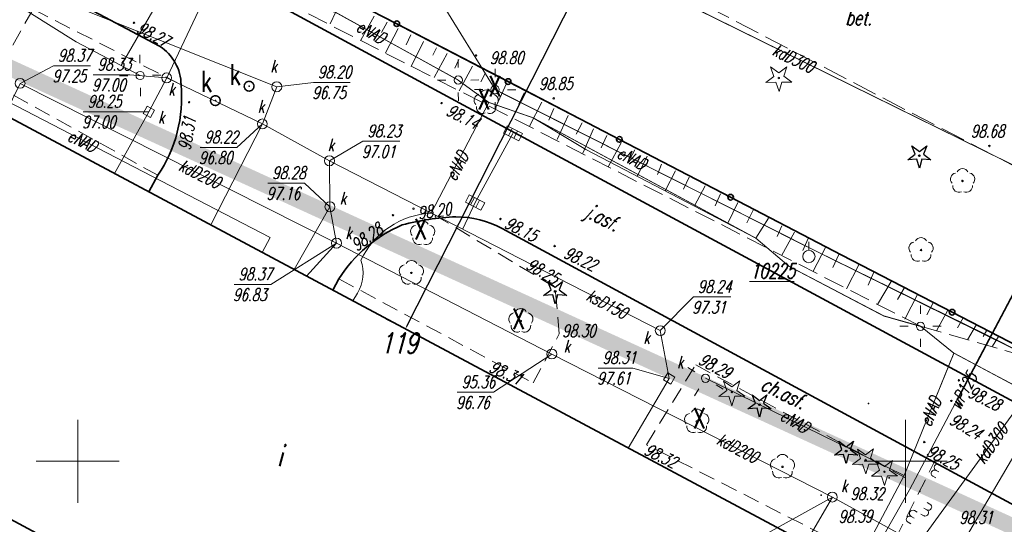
# Model space of a CAD drawing. Header units: metres. Extents: x 7502830 to 7503431, y 5814286 to 5814698.
# Tile 12 of 20: x 7503146 to 7503206, y 5814446 to 5814477. Entities that reach past the tile are written whole.
import ezdxf
from ezdxf.enums import TextEntityAlignment as Align

# ---------------------------------------------------------------- set-up
doc = ezdxf.new("R2010")
doc.units = ezdxf.units.M
doc.header["$MEASUREMENT"] = 0
for name, pattern in [('1', [0]), ('11', [3, 2.5, -0.5]), ('BUD', [0]), ('KOC', [1.5, 1, -0.5]), ('KOJ', [0]), ('KOU', [2, 1.5, -0.5]), ('PRZER1-1', [1, 0.5, -0.5]), ('UEB', [0]), ('UPE', [0]), ('UPK', [0]), ('UPW', [0]), ('WSD', [1.75, 1.25, -0.5]), ('WSQ', [1.75, 1.25, -0.5])]:
    doc.linetypes.add(name, pattern=pattern)
doc.layers.get('0').update_dxf_attribs({"linetype": 'CONTINUOUS'})
doc.layers.get('Defpoints').update_dxf_attribs({"linetype": 'CONTINUOUS'})
doc.layers.add('0_TXT', color=7, linetype='CONTINUOUS')
doc.layers.add('pomiar_18_12_2024', color=7, linetype='CONTINUOUS')
for name, color, linetype, lineweight in [('1_ view 1', 7, 'CONTINUOUS', 15), ('EADTD_T_0', 7, 'CONTINUOUS', 20), ('EBUOA_T_1', 7, 'CONTINUOUS', 20), ('EBUPP_L_1', 7, 'BUD', 35), ('KRZYZE_L_0', 7, '1', 18), ('MG_KANALIZACJA', 251, 'CONTINUOUS', 13), ('MG_WODA', 251, 'CONTINUOUS', 13), ('SDROK_T_0', 7, 'CONTINUOUS', 18), ('SDROK_T_1', 7, 'CONTINUOUS', 18), ('SDRPK_L_0', 7, 'KOJ', 35), ('SDRPK_L_1', 7, '11', 15), ('SDRPK_L_2', 7, 'KOC', 18), ('SDRPK_L_5', 7, '11', 18), ('SZNPS_T_0', 7, 'CONTINUOUS', 18), ('SZNPS_T_3', 7, 'CONTINUOUS', 18), ('SZOPO_L_0', 7, 'CONTINUOUS', 35), ('SZOPO_L_5', 3, 'CONTINUOUS', 18), ('SZZPZ_T_0', 3, 'CONTINUOUS', 18), ('UEEOO_T_0', 1, 'CONTINUOUS', 15), ('UEEPA_T_3', 1, 'CONTINUOUS', 18), ('UEEPON_L_1', 1, 'UEB', 15), ('UKKOA_T_0', 3, 'CONTINUOUS', 15), ('UKKOA_T_2', 34, 'CONTINUOUS', 15), ('UKKOC_T_0', 3, 'CONTINUOUS', 15), ('UKKOC_T_2', 34, 'CONTINUOUS', 15), ('UKKOO_T_0', 3, 'CONTINUOUS', 15), ('UKKOO_T_2', 34, 'CONTINUOUS', 15), ('UKKPA_T_1', 7, 'CONTINUOUS', 18), ('UKKPA_T_5', 7, 'CONTINUOUS', 18), ('UKKPOD_L_1', 3, 'UPK', 18), ('UKKPOR_L_1', 34, 'UPK', 18), ('UWWOO_T_0', 150, 'CONTINUOUS', 15), ('UWWPA_T_0', 150, 'CONTINUOUS', 18), ('UWWPO_L_0', 150, 'UPW', 15), ('WUKOS_T_1', 7, 'CONTINUOUS', 15), ('WUKPS_L_6', 7, 'WSQ', 18), ('WWRPH_T_0', 7, 'CONTINUOUS', 15), ('WWRPH_T_1', 7, 'CONTINUOUS', 18)]:
    doc.layers.add(name, color=color, linetype=linetype, lineweight=lineweight)
doc.styles.add('ARIAL', font='arial.ttf', dxfattribs={"width": 0.8})
doc.styles.get("Standard").update_dxf_attribs({"font": 'Simplex.SHX', "width": 0.75})
doc.styles.add('STYL_ARIAL', font='simplex', dxfattribs={"width": 0.75, "oblique": 0.1})
doc.linetypes.add('FENCELINE1', pattern='A,6.35,-2.54,[133,ltypeshp.shx,S=2.54,R=0,X=-2.54,Y=0],-2.54,25.4', length=36.83)
doc.dimstyles.get("Standard").update_dxf_attribs({"dimtxt": 1, "dimasz": 1, "dimexe": 1, "dimexo": 1, "dimgap": 1, "dimtad": 1, "dimtxsty": 'Standard', "dimcen": 2.5, "dimadec": 0, "dimazin": 0, "dimtfac": 1, "dimtmove": 0, "dimatfit": 3, "dimfxl": 1, "dimarcsym": 0})

# ---------------------------------------------------------------- blocks, each defined once
blk = doc.blocks.new('OSM')
at = {"linetype": 'Continuous'}
blk.add_line((0, 0.375), (0, 0.875), dxfattribs=at)
blk.add_circle((0, 0), 0.375, dxfattribs=at)
blk = doc.blocks.new('DLI')
at = {"color": 8, "linetype": 'Continuous', "lineweight": 5}
blk.add_circle((0, 0), 0.045, dxfattribs=at)
for centre, start, end in [((0, 0.375), 30.14012, 149.85988), ((-0.357, 0.116), 102.14447, 221.86002), ((0.357, 0.116), 318.13998, 77.85553), ((-0.22, -0.303), 174.14818, 293.85423), ((0.22, -0.303), 246.14577, 5.85182)]:
    blk.add_arc(centre, 0.375, start, end, dxfattribs=at)
blk = doc.blocks.new('DIG')
at = {"color": 8, "linetype": 'Continuous', "lineweight": 5}
for p, q in [((-0.3012, 0.09375), (-0.4937, 0.6621)), ((-0.4937, 0.6621), (-0.0039, 0.31545)), ((-0.0039, 0.31545), (0.4771, 0.67415)), ((0.4771, 0.67415), (0.2988, 0.1012)), ((-0.78225, -0.26495), (-0.3012, 0.09375)), ((0.2988, 0.1012), (0.7886, -0.24545)), ((-0.18225, -0.2575), (-0.78225, -0.26495)), ((0.01025, -0.82585), (-0.18225, -0.2575)), ((0.1886, -0.2529), (0.01025, -0.82585)), ((0.7886, -0.24545), (0.1886, -0.2529))]:
    blk.add_line(p, q, dxfattribs=at)
blk.add_circle((0, 0), 0.045, dxfattribs=at)
blk = doc.blocks.new('SLS')
at = {"linetype": 'Continuous'}
blk.add_circle((0, 0), 0.25, dxfattribs=at)
blk = doc.blocks.new('LAT')
at = {"linetype": 'Continuous'}
for p, q in [((0, 0.75), (0, 1.25)), ((-1.25, 0), (-0.75, 0)), ((0.75, 0), (1.25, 0)), ((0, -0.75), (0, -1.25))]:
    blk.add_line(p, q, dxfattribs=at)
blk = doc.blocks.new('WLZ')
at = {"linetype": 'Continuous'}
blk.add_circle((0, 0), 0.3, dxfattribs=at)
blk = doc.blocks.new('KRA')
at = {"linetype": 'Continuous'}
for p, q in [((-0.525, -0.25), (-0.525, 0.25)), ((-0.525, 0.25), (0.525, 0.25)), ((-0.175, -0.25), (-0.175, 0.25)), ((0.175, -0.25), (0.175, 0.25)), ((0.525, 0.25), (0.525, -0.25)), ((0.525, -0.25), (-0.525, -0.25))]:
    blk.add_line(p, q, dxfattribs=at)
blk = doc.blocks.new('WLM')
at = {"linetype": 'Continuous'}
for p, q in [((0.25, 0.25), (-0.25, 0.25)), ((-0.25, 0.25), (-0.25, -0.25)), ((0.25, -0.25), (0.25, 0.25)), ((-0.25, -0.25), (0.25, -0.25))]:
    blk.add_line(p, q, dxfattribs=at)
blk = doc.blocks.new('WSP')
at = {"linetype": 'Continuous'}
blk.add_circle((0, 0), 0.045, dxfattribs=at)
blk = doc.blocks.new('fdsfdsgdgfd')
at = {"layer": 'EBUPP_L_1', "color": 8, "linetype": 'BUD'}
for p, q in [((-52.386, 28.099), (-100.752, 53.956)), ((-105.456, 32.224), (-67.776, 12.118))]:
    blk.add_line(p, q, dxfattribs=at)
at = {"layer": 'KRZYZE_L_0', "color": 8, "linetype": '1'}
for p, q in [((-96.36, 30.53), (-96.36, 35.53)), ((-46.36, 30.53), (-46.36, 35.53)), ((-98.86, 33.03), (-93.86, 33.03)), ((-48.86, 33.03), (-43.86, 33.03))]:
    blk.add_line(p, q, dxfattribs=at)
at = {"layer": 'SDRPK_L_0', "color": 8, "linetype": 'KOJ'}
for p, q in [((-107.478, 73.178), (-73.052, 54.549)), ((-91.41, 58.102), (-102.155, 63.823)), ((-73.052, 54.549), (-40.829, 37.173)), ((-91.524, 50.315), (-92.062, 49.31)), ((-70.717, 47.093), (-44.633, 32.971)), ((-80.583, 44.051), (-80.948, 43.369)), ((-40.829, 37.173), (-21.041, 26.406)), ((-44.633, 32.971), (-27.791, 23.889))]:
    blk.add_line(p, q, dxfattribs=at)
for centre, radius, start, end in [((-92.886, 55.759), 2.77, 0.32751, 57.78764), ((-98.412, 55.003), 8.331, 325.76049, 5.31818), ((-72.838, 32.473), 15.344, 92.54897, 104.79401), ((-73.579, 41.677), 6.125, 62.14455, 89.45535), ((-73.554, 39.669), 8.284, 112.74372, 148.05944)]:
    blk.add_arc(centre, radius, start, end, dxfattribs=at)
at = {"layer": 'SDRPK_L_1', "color": 8, "linetype": 'KOU'}
blk.add_line((-74.345, 68.834), (-37.415, 49.619), dxfattribs=at)
at = {"layer": 'SDRPK_L_2', "color": 8, "linetype": 'KOC'}
for p, q in [((-99.056, 60.345), (-101.555, 55.885)), ((-99.056, 60.345), (-90.116, 55.775)), ((-67.534, 43.54), (-74.492, 47.728)), ((-80.583, 44.051), (-68.855, 37.762)), ((-67.276, 40.74), (-67.534, 43.54)), ((-68.855, 37.762), (-67.276, 40.74)), ((-62.009, 34.033), (-59.038, 38.852)), ((-59.038, 38.852), (-46.399, 32.046))]:
    blk.add_line(p, q, dxfattribs=at)
at = {"layer": 'SDRPK_L_5', "color": 8, "linetype": 'KOC'}
for p, q in [((-101.555, 55.885), (-91.524, 50.315)), ((-51.238, 28.544), (-62.009, 34.033)), ((-59.84, 2.92), (-44.633, 32.971))]:
    blk.add_line(p, q, dxfattribs=at)
at = {"layer": 'SZOPO_L_0', "color": 8}
for p, q in [((-83.74, 62.93), (-77.086, 59.469)), ((-77.086, 59.469), (-70.367, 55.974)), ((-70.367, 55.974), (-63.648, 52.48)), ((-63.648, 52.48), (-56.929, 48.985)), ((-56.929, 48.985), (-50.21, 45.49)), ((-50.21, 45.49), (-43.552, 42.038)), ((-43.552, 42.038), (-37.465, 38.881))]:
    blk.add_line(p, q, dxfattribs=at)
for centre in [(-77.086, 59.469), (-70.367, 55.974), (-63.648, 52.48), (-56.929, 48.985), (-43.552, 42.038)]:
    blk.add_circle(centre, 0.17, dxfattribs=at)
at = {"layer": 'SZOPO_L_5', "color": 8}
for p, q in [((-44.16, 32.74), (-44.336, 32.834)), ((-44.539, 32.035), (-44.715, 32.13)), ((-44.349, 32.387), (-44.526, 32.482)), ((-45.066, 30.546), (-44.89, 30.451)), ((-45.656, 29.955), (-45.831, 30.051)), ((-45.445, 29.841), (-45.268, 29.746)), ((-45.255, 30.193), (-45.079, 30.099)), ((-46.039, 29.253), (-46.214, 29.349)), ((-45.847, 29.604), (-46.023, 29.7))]:
    blk.add_line(p, q, dxfattribs=at)
for centre, start, end in [((-44.431, 32.658), 61.75956, 241.75956), ((-44.62, 32.306), 61.75956, 241.75956), ((-44.985, 30.275), 241.75956, 61.75956), ((-45.927, 29.875), 61.40131, 241.39636), ((-45.174, 29.923), 241.75956, 61.75956), ((-46.119, 29.524), 61.39883, 241.39884)]:
    blk.add_arc(centre, 0.2, start, end, dxfattribs=at)
at = {"layer": 'UEEPON_L_1', "color": 8, "linetype": 'UPE'}
for p, q in [((-71.15, 55.483), (-78.477, 67.444)), ((-89.596, 64.085), (-93.735, 56.946)), ((-102.695, 62.299), (-96.446, 58.377)), ((-80.796, 60.156), (-73.376, 56.063)), ((-96.446, 58.377), (-92.588, 56.338)), ((-104.405, 56.751), (-84.743, 46.546)), ((-73.376, 56.063), (-71.526, 54.713)), ((-71.15, 55.483), (-62.907, 51.339)), ((-71.526, 54.713), (-75.019, 48.02)), ((-71.526, 54.713), (-68.845, 53.778)), ((-68.845, 53.778), (-65.665, 51.866)), ((-65.665, 51.866), (-55.397, 46.506)), ((-62.907, 51.339), (-52.868, 46.27)), ((-85.213, 45.649), (-84.743, 46.546)), ((-55.397, 46.506), (-53.422, 44.823)), ((-52.868, 46.27), (-41.603, 40.722)), ((-53.422, 44.823), (-47.686, 41.81)), ((-79.466, 43.198), (-79.736, 42.72)), ((-47.686, 41.81), (-45.462, 41.187)), ((-43.44, 39.567), (-45.462, 41.187)), ((-41.603, 40.722), (-38.963, 39.393)), ((-46.449, 32.171), (-43.44, 39.567)), ((-43.44, 39.567), (-24.379, 29.376)), ((-58.446, 38.047), (-46.449, 32.171)), ((-46.449, 32.171), (-53.725, 18.47))]:
    blk.add_line(p, q, dxfattribs=at)
for centre, radius, start, end in [((-74.773, 43.076), 4.951, 92.84321, 154.94339), ((-81.442, 44.404), 2.315, 328.61495, 19.38566)]:
    blk.add_arc(centre, radius, start, end, dxfattribs=at)
at = {"layer": 'UKKOC_T_0', "color": 8, "linetype": 'Continuous', "lineweight": 0}
for p, q in [((-99.839, 55.864), (-97.817, 56.927)), ((-97.817, 56.927), (-95.591, 56.927)), ((-67.726, 39.513), (-71.239, 37.203)), ((-73.438, 37.203), (-71.239, 37.203)), ((-50.786, 30.87), (-55.613, 28.187))]:
    blk.add_line(p, q, dxfattribs=at)
at = {"layer": 'UKKOC_T_2', "color": 8, "linetype": 'Continuous', "lineweight": 0}
for p, q in [((-95.427, 56.386), (-93.202, 56.386)), ((-90.986, 56.195), (-93.202, 56.386)), ((-84.335, 55.656), (-82.124, 55.925)), ((-82.124, 55.925), (-79.899, 55.925)), ((-96.023, 54.148), (-93.798, 54.148)), ((-92.066, 54.137), (-93.798, 54.148)), ((-85.208, 53.411), (-86.747, 51.993)), ((-81.155, 51.188), (-79.131, 52.367)), ((-79.131, 52.367), (-76.905, 52.368)), ((-88.973, 51.993), (-86.747, 51.993)), ((-84.885, 49.837), (-82.659, 49.837)), ((-81.127, 48.408), (-82.659, 49.837)), ((-80.728, 46.213), (-84.687, 43.718)), ((-86.912, 43.718), (-84.687, 43.718)), ((-61.176, 40.924), (-59.178, 42.96)), ((-59.178, 42.96), (-56.925, 42.96)), ((-64.929, 38.667), (-62.839, 38.667)), ((-60.635, 38.036), (-62.839, 38.667))]:
    blk.add_line(p, q, dxfattribs=at)
at = {"layer": 'UKKPOD_L_1', "color": 8, "linetype": 'UPK'}
for p, q in [((-31.862, 46.985), (-65.655, 63.641)), ((-99.839, 55.864), (-100.752, 53.956)), ((-99.839, 55.864), (-80.728, 46.213)), ((-70.073, 52.843), (-72.359, 48.665)), ((-72.359, 48.665), (-73.107, 47.085)), ((-31.862, 46.985), (-45.607, 28.015)), ((-43.851, 26.507), (-31.862, 46.985)), ((-80.728, 46.213), (-67.726, 39.513)), ((-67.726, 39.513), (-50.786, 30.87)), ((-52.386, 28.099), (-50.786, 30.87)), ((-50.786, 30.87), (-45.607, 28.015))]:
    blk.add_line(p, q, dxfattribs=at)
at = {"layer": 'UKKPOR_L_1', "color": 8, "linetype": 'UPK'}
for p, q in [((-80.847, 77.624), (-90.986, 56.195)), ((-84.335, 55.656), (-124.135, 71.572)), ((-90.986, 56.195), (-92.066, 54.137)), ((-90.986, 56.195), (-85.208, 53.411)), ((-85.208, 53.411), (-84.335, 55.656)), ((-92.066, 54.137), (-94.129, 50.415)), ((-85.208, 53.411), (-88.324, 47.312)), ((-85.208, 53.411), (-81.155, 51.188)), ((-81.155, 51.188), (-61.176, 40.924)), ((-81.127, 48.408), (-81.155, 51.188)), ((-81.127, 48.408), (-83.289, 44.62)), ((-80.728, 46.213), (-81.127, 48.408)), ((-80.728, 46.213), (-82.54, 44.22)), ((-61.176, 40.924), (-60.635, 38.036)), ((-60.635, 38.036), (-63.108, 33.831))]:
    blk.add_line(p, q, dxfattribs=at)
at = {"layer": 'UWWPO_L_0', "color": 8, "linetype": '1'}
for p, q in [((-39.64, 43.569), (-46.118, 31.309)), ((-46.118, 31.309), (-51.206, 22.429))]:
    blk.add_line(p, q, dxfattribs=at)
at = {"layer": 'WUKPS_L_6', "color": 8, "linetype": 'WSD'}
for p, q in [((-45.462, 41.187), (-86.085, 61.935)), ((-37.476, 38.912), (-45.462, 41.187))]:
    blk.add_line(p, q, dxfattribs=at)
at = {"layer": 'WUKPS_L_6', "color": 8, "linetype": '1'}
for p, q in [((-80.425, 60.924), (-81.113, 59.469)), ((-78.464, 59.924), (-79.269, 58.482)), ((-77.671, 59.56), (-78.009, 58.937)), ((-77.009, 59.184), (-77.775, 57.703)), ((-76.242, 58.794), (-76.515, 58.184)), ((-75.476, 58.392), (-76.216, 56.885)), ((-74.696, 58.015), (-74.917, 57.56)), ((-74.047, 57.664), (-74.826, 56.21)), ((-73.338, 57.311), (-73.581, 56.791)), ((-72.526, 56.897), (-73.313, 55.411)), ((-71.754, 56.467), (-72.022, 55.955)), ((-70.455, 55.85), (-71.17, 54.307)), ((-69.392, 55.282), (-69.725, 54.616)), ((-68.336, 54.73), (-69.083, 53.268)), ((-67.597, 54.34), (-67.906, 53.65)), ((-66.737, 53.918), (-67.402, 52.465)), ((-65.892, 53.472), (-66.25, 52.798)), ((-65.219, 53.107), (-65.86, 51.637)), ((-64.399, 52.717), (-64.748, 51.978)), ((-63.53, 52.279), (-64.317, 50.826)), ((-62.718, 51.841), (-62.994, 51.329)), ((-61.971, 51.459), (-62.58, 50.233)), ((-61.094, 50.988), (-61.354, 50.363)), ((-60.266, 50.583), (-60.875, 49.381)), ((-59.438, 50.193), (-59.779, 49.471)), ((-58.472, 49.666), (-59.105, 48.464)), ((-57.546, 49.195), (-57.871, 48.464)), ((-56.499, 48.667), (-57.107, 47.417)), ((-55.573, 48.197), (-55.955, 47.433)), ((-54.648, 47.718), (-55.397, 46.506)), ((-53.836, 47.263), (-54.128, 46.614)), ((-53.072, 46.874), (-53.843, 45.493)), ((-52.252, 46.484), (-52.577, 45.762)), ((-51.205, 45.957), (-51.952, 44.511)), ((-50.385, 45.526), (-50.75, 44.731)), ((-49.191, 44.902), (-49.922, 43.448)), ((-48.285, 44.454), (-48.622, 43.675)), ((-47.232, 43.896), (-48.05, 42.506)), ((-46.453, 43.493), (-46.842, 42.805)), ((-45.635, 43.104), (-46.414, 41.623)), ((-44.673, 42.649), (-45.089, 41.883)), ((-43.803, 42.156), (-44.504, 40.922)), ((-42.893, 41.701), (-43.231, 41.104)), ((-42.075, 41.286), (-42.633, 40.364)), ((-41.478, 40.909), (-41.672, 40.572)), ((-40.75, 40.572), (-41.114, 39.987))]:
    blk.add_line(p, q, dxfattribs=at)
at = {"layer": 'SZNPS_T_0', "color": 8, "rotation": 0.009142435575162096}
blk.add_blockref('OSM', (-52.202, 45.405), dxfattribs=at)
at = {"layer": 'SZZPZ_T_0', "color": 8, "rotation": 0.009142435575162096}
for name, p in [('DIG', (-54.017, 56.191)), ('DLI', (-71.689, 54.723)), ('DLI', (-42.921, 49.965)), ('DLI', (-75.527, 46.803)), ('DLI', (-45.43, 45.792)), ('DLI', (-76.207, 44.413)), ('DLI', (-69.597, 41.514)), ('DIG', (-56.858, 37.217)), ('DLI', (-58.977, 35.437)), ('DLI', (-53.797, 32.698)), ('DIG', (-48.778, 33.109)), ('DIG', (-47.638, 32.399))]:
    blk.add_blockref(name, p, dxfattribs=at)
at = {"layer": 'UEEPA_T_3', "color": 8}
for name, p, rotation in [('LAT', (-92.588, 56.338), 1.232374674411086), ('LAT', (-73.376, 56.063), 0.1989670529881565), ('SLS', (-92.588, 56.338), 0.009142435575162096), ('LAT', (-71.15, 55.483), 359.7255132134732), ('SLS', (-73.376, 56.063), 0.009142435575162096), ('SLS', (-71.15, 55.483), 0.009142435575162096), ('LAT', (-45.462, 41.187), 359.9606110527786), ('SLS', (-45.462, 41.187), 0.009142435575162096), ('LAT', (-58.446, 38.047), 58.36160685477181), ('SLS', (-58.446, 38.047), 0.009142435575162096)]:
    blk.add_blockref(name, p, dxfattribs=dict(at, rotation=rotation))
at = {"layer": 'UKKPA_T_1', "color": 8}
for name, p, rotation in [('WLZ', (-99.839, 55.864), 0.009142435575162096), ('KRA', (-70.073, 52.843), 333.4441066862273), ('KRA', (-72.359, 48.665), 332.6767998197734), ('WLZ', (-67.726, 39.513), 0.009142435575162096), ('WLZ', (-50.786, 30.87), 0.009142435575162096)]:
    blk.add_blockref(name, p, dxfattribs=dict(at, rotation=rotation))
at = {"layer": 'UKKPA_T_5', "color": 8}
for name, p, rotation in [('WLZ', (-90.986, 56.195), 0.009142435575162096), ('WLZ', (-84.335, 55.656), 0.009142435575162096), ('WLM', (-92.066, 54.137), 331.0197225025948), ('WLZ', (-85.208, 53.411), 0.009142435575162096), ('WLZ', (-81.155, 51.188), 0.009142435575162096), ('WLZ', (-81.127, 48.408), 0.009142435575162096), ('WLZ', (-80.728, 46.213), 0.009142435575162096), ('WLZ', (-61.176, 40.924), 0.009142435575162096), ('WLM', (-60.635, 38.036), 329.2173551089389)]:
    blk.add_blockref(name, p, dxfattribs=dict(at, rotation=rotation))
at = {"layer": 'WWRPH_T_1', "color": 8, "rotation": 0.009142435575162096}
for p in [(-92.961, 59.523), (-72.299, 57.551), (-89.629, 54.725), (-74.387, 54.671), (-67.612, 54.955), (-41.305, 52.08), (-76.079, 48.292), (-77.321, 47.896), (-70.829, 47.672), (-67.555, 46.035), (-43.145, 37.921), (-43.597, 36.679), (-45.233, 34.195)]:
    blk.add_blockref('WSP', p, dxfattribs=at)
at = {"layer": 'EADTD_T_0', "color": 8, "lineweight": 13, "oblique": 15, "width": 0.7}
blk.add_text('119', height=1.25, dxfattribs=at).set_placement((-76.962, 39.547), align=Align.CENTER)
at = {"layer": 'EBUOA_T_1', "color": 8, "lineweight": 13, "oblique": 15, "width": 0.7}
blk.add_text('i', height=1.25, rotation=0.00914, dxfattribs=at).set_placement((-84.168, 33.388), align=Align.MIDDLE)
at = {"layer": 'SDROK_T_0', "color": 8, "oblique": 15, "width": 0.7}
for s, rotation, p in [('bet.', 359.51094, (-49.194, 59.832)), ('j.asf.', 333.12223, (-64.704, 47.646))]:
    blk.add_text(s, height=0.9, rotation=rotation, dxfattribs=at).set_placement(p, align=Align.MIDDLE)
at = {"layer": 'SDROK_T_1', "color": 8, "lineweight": 9, "oblique": 15, "width": 0.7}
blk.add_text('ch.asf.', height=0.9, rotation=333.92356, dxfattribs=at).set_placement((-53.712, 37.173), align=Align.MIDDLE)
at = {"layer": 'SZNPS_T_3', "color": 8, "oblique": 15, "width": 0.7}
blk.add_text('%%U10225', height=0.9, rotation=0.00914, dxfattribs=at).set_placement((-55.739, 44.083))
at = {"layer": 'UEEOO_T_0', "color": 8, "lineweight": 9, "oblique": 15, "width": 0.7}
for rotation, p in [(330.81168, (-78.65, 58.964)), (333.97957, (-96.082, 52.379)), (63.10321, (-73.461, 50.868)), (332.38808, (-62.907, 51.339)), (67.59315, (-44.853, 36.033)), (329.50933, (-53.048, 35.448))]:
    blk.add_text('eNAD', height=0.75, rotation=rotation, dxfattribs=at).set_placement(p, align=Align.MIDDLE)
at = {"layer": 'UKKOA_T_0', "color": 8, "lineweight": 9, "oblique": 15, "width": 0.7}
for p in [(-67.008, 39.604), (-50.26, 31.169)]:
    blk.add_text('k', height=0.75, rotation=0.00914, dxfattribs=at).set_placement(p)
at = {"layer": 'UKKOA_T_2', "color": 8, "lineweight": 9, "oblique": 15, "width": 0.7}
for p in [(-84.72, 56.521), (-90.89, 55.125), (-85.485, 54.093), (-91.514, 53.442), (-81.261, 51.766), (-80.529, 48.541), (-80.196, 46.446), (-62.205, 40.131), (-60.176, 38.635)]:
    blk.add_text('k', height=0.75, rotation=0.00914, dxfattribs=at).set_placement(p)
at = {"layer": 'UKKOC_T_0', "color": 8, "lineweight": 9, "oblique": 15, "width": 0.7}
for s, p in [('98.37', (-97.549, 57.927)), ('97.25', (-97.884, 56.677)), ('95.36', (-73.17, 38.203)), ('96.76', (-73.505, 36.953)), ('98.31', (-43.115, 30.011))]:
    blk.add_text(s, height=0.75, rotation=0.00914, dxfattribs=at).set_placement(p, align=Align.TOP_LEFT)
at = {"layer": 'UKKOC_T_2', "color": 8, "lineweight": 9, "oblique": 15, "width": 0.7}
for s, p in [('98.33', (-95.159, 57.386)), ('98.20', (-81.857, 56.925)), ('97.00', (-95.494, 56.136)), ('96.75', (-82.191, 55.675)), ('98.25', (-95.756, 55.148)), ('97.00', (-96.09, 53.898)), ('98.22', (-88.705, 52.993)), ('98.23', (-78.863, 53.368)), ('96.80', (-89.04, 51.743)), ('97.01', (-79.198, 52.117)), ('98.28', (-84.617, 50.837)), ('97.16', (-84.952, 49.587)), ('98.37', (-86.645, 44.718)), ('96.83', (-86.979, 43.468)), ('98.24', (-58.91, 43.96)), ('97.31', (-59.245, 42.71)), ('98.31', (-64.661, 39.667)), ('97.61', (-64.996, 38.417))]:
    blk.add_text(s, height=0.75, rotation=0.00914, dxfattribs=at).set_placement(p, align=Align.TOP_LEFT)
at = {"layer": 'UKKOO_T_0', "color": 8, "lineweight": 9, "oblique": 15, "width": 0.7}
for s, rotation, p in [('kdD300', 334.26845, (-53.134, 57.37)), ('kdD200', 333.69651, (-88.989, 50.4)), ('kdD300', 54.93553, (-41.189, 34.099)), ('kdD200', 332.3281, (-56.502, 33.83))]:
    blk.add_text(s, height=0.75, rotation=rotation, dxfattribs=at).set_placement(p, align=Align.MIDDLE)
at = {"layer": 'UKKOO_T_2', "color": 8, "lineweight": 9, "oblique": 15, "width": 0.7}
blk.add_text('ksD150', height=0.75, rotation=332.04693, dxfattribs=at).set_placement((-64.394, 42.535), align=Align.MIDDLE)
at = {"layer": 'UWWOO_T_0', "color": 8, "lineweight": 9, "oblique": 15, "width": 0.7}
blk.add_text('wP125', height=0.75, rotation=62.1507, dxfattribs=at).set_placement((-43.086, 36.085))
at = {"layer": 'WUKOS_T_1', "color": 8, "lineweight": 9, "oblique": 15, "width": 0.7}
for s, rotation, p in [('98.27', 331.93667, (-92.868, 58.975)), ('98.28', 333.5655, (-42.655, 36.95)), ('98.25', 331.65069, (-45.154, 33.418))]:
    blk.add_text(s, height=0.75, rotation=rotation, dxfattribs=at).set_placement(p)
for s, rotation, p in [('98.85', 0.00914, (-67.489, 55.848)), ('98.68', 0.00914, (-41.409, 52.976)), ('98.24', 329.32399, (-42.721, 35.138))]:
    blk.add_text(s, height=0.75, rotation=rotation, dxfattribs=at).set_placement(p, align=Align.MIDDLE)
at = {"layer": 'WWRPH_T_0', "color": 8, "lineweight": 9, "oblique": 15, "width": 0.7}
for s, rotation, p in [('98.80', 0.00914, (-70.449, 57.41)), ('98.22', 334.49528, (-65.995, 45.263)), ('98.39', 0.69121, (-49.393, 29.703))]:
    blk.add_text(s, height=0.75, rotation=rotation, dxfattribs=at).set_placement(p, align=Align.MIDDLE)
for s, rotation, p in [('98.14', 333.10817, (-74.166, 53.979)), ('98.31', 80.0103, (-89.568, 51.777)), ('98.20', 7.69423, (-75.764, 47.653)), ('98.15', 333.08924, (-70.646, 47.172)), ('98.28', 35.09973, (-79.506, 45.691)), ('98.25', 329.48322, (-69.346, 44.709)), ('98.30', 0.00914, (-67.105, 40.538)), ('98.29', 331.96081, (-58.928, 38.941)), ('98.31', 334.55472, (-71.575, 38.481)), ('98.32', 333.71131, (-62.216, 33.476)), ('98.32', 0.00914, (-49.689, 30.698))]:
    blk.add_text(s, height=0.75, rotation=rotation, dxfattribs=at).set_placement(p)
blk = doc.blocks.new('ZAS')
at = {"linetype": 'Continuous'}
for p, q in [((0.175, 0.175), (-0.175, 0.175)), ((-0.175, 0.175), (-0.175, -0.175)), ((0.175, -0.175), (0.175, 0.175)), ((-0.175, -0.175), (0.175, -0.175))]:
    blk.add_line(p, q, dxfattribs=at)
blk = doc.blocks.new('HPzew')
at = {"layer": 'MG_KANALIZACJA', "linetype": 'Continuous', "lineweight": 25, "true_color": 0xcd0000}
h = blk.add_hatch(color=12, dxfattribs=at)
h.dxf.hatch_style = 1
edge = h.paths.add_edge_path()
edge.add_arc((0, 0), 0.5, 0, 360)
at = {"layer": 'MG_KANALIZACJA', "color": 12, "linetype": 'Continuous', "lineweight": 25, "true_color": 0xcd0000, "const_width": 0.1}
blk.add_lwpolyline([(-0.332, 0.671), (-0.009, 1), (0.348, 0.649), (-0.009, 1), (-0.359, 0.643), (-0.009, 1), (0, 0.5)], dxfattribs=at)
blk = doc.blocks.new('gfhgfhgjhgj')
at = {"layer": '1_ view 1', "color": 160, "linetype": 'Continuous', "true_color": 0x003cf0}
blk.add_lwpolyline([(-39.553, -11.31), (-39.199, -10.956), (-38.846, -11.31), (-39.199, -10.956), (-39.553, -11.31), (-39.199, -10.956), (-39.199, -11.456)], dxfattribs=at)
blk.add_circle((-39.195, -11.956), 0.5, dxfattribs=at)
at = {"layer": 'MG_KANALIZACJA', "color": 160, "linetype": 'Continuous', "lineweight": 25, "true_color": 0x003cf0, "const_width": 0.1}
for points in [[(-42.106, -23.904), (-32.459, -3.555), (-39.94, 0.162), (-8.621, -15.399), (-8.113, -14.308), (-1.453, 0.735)], [(0, 0), (-2.034, -3.081), (-4.064, -2.001), (-4.674, -2.212), (-11.491, -16.571), (-36.381, -4.786), (-40.019, -11.416), (-41.908, -14.636), (-48.488, -11.818), (-52.105, -18.662)], [(-1.14, -1.286), (-1.14, -1.636), (-0.79, -1.636), (-0.79, -1.286), (-1.14, -1.286)], [(-40.019, -11.416), (-39.489, -11.826), (-39.199, -11.956)], [(-39.664, -11.651), (-39.664, -12.001), (-39.314, -12.001), (-39.314, -11.651), (-39.664, -11.651)], [(-11.491, -16.571), (-11.021, -16.771), (-7.121, -18.71), (-10.34, -25.78), (-15.634, -37.674)], [(-11.196, -16.596), (-11.196, -16.946), (-10.846, -16.946), (-10.846, -16.596), (-11.196, -16.596)], [(-10.34, -25.78), (-9.86, -26.23), (-9.27, -26.39)], [(-10.035, -26.055), (-10.035, -26.405), (-9.685, -26.405), (-9.685, -26.055), (-10.035, -26.055)]]:
    blk.add_lwpolyline(points, dxfattribs=at)
at = {"layer": 'MG_KANALIZACJA', "color": 160, "linetype": 'Continuous', "lineweight": 25, "true_color": 0x003cf0}
blk.add_circle((-9.27, -26.39), 0.5, dxfattribs=at)
at = {"layer": 'MG_WODA', "color": 160, "linetype": 'Continuous', "lineweight": 25, "true_color": 0x003cf0}
blk.add_line((-0.965, -1.461), (0, 0), dxfattribs=at)
at = {"layer": 'UWWPO_L_0', "color": 160, "linetype": '1', "true_color": 0x003cf0}
for p, q in [((-4.064, -2.001), (-2.034, -3.081)), ((-40.019, -11.416), (-39.489, -11.826)), ((-39.489, -11.826), (-39.199, -11.956)), ((-11.491, -16.571), (-11.021, -16.771)), ((-9.86, -26.23), (-10.34, -25.78)), ((-9.27, -26.39), (-9.86, -26.23))]:
    blk.add_line(p, q, dxfattribs=at)
at = {"layer": '1_ view 1', "color": 160, "linetype": 'Continuous', "true_color": 0x003cf0}
for p in [(-39.195, -11.956), (-9.27, -26.39)]:
    blk.add_blockref('HPzew', p, dxfattribs=at)
at = {"layer": 'MG_KANALIZACJA', "color": 160, "linetype": 'Continuous', "lineweight": 25, "true_color": 0x003cf0, "rotation": 337.3285940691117}
blk.add_blockref('ZAS', (-8.113, -14.308), dxfattribs=at)
at = {"layer": 'UWWPA_T_0', "color": 160, "true_color": 0x003cf0, "rotation": 0.009142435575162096}
for p in [(-0.965, -1.461), (-39.489, -11.826), (-11.021, -16.771), (-9.86, -26.23)]:
    blk.add_blockref('ZAS', p, dxfattribs=at)
blk = doc.blocks.new('OTZG')
at = {"color": 0}
for p, q in [((-0.25, 0.1), (-0.45, 0.6)), ((-0.45, 0.6), (0, 0.25)), ((0, 0.25), (0.45, 0.6)), ((0.45, 0.6), (0.25, 0.1)), ((-0.7, -0.25), (-0.25, 0.1)), ((0.25, 0.1), (0.7, -0.25)), ((-0.15, -0.2), (-0.7, -0.25)), ((0, -0.75), (-0.15, -0.2)), ((0.15, -0.2), (0, -0.75)), ((0.7, -0.25), (0.15, -0.2))]:
    blk.add_line(p, q, dxfattribs=at)
blk.add_circle((0, 0), 0.05, dxfattribs=at)
blk = doc.blocks.new('fdghgf')
at = {"layer": 'pomiar_18_12_2024', "color": 212, "true_color": 0xb300b3, "const_width": 0.09}
for points in [[(-34.714, -53.69), (-34.774, -53.547), (-34.755, -53.392), (-34.661, -53.269), (-34.518, -53.209), (-34.363, -53.228), (-34.24, -53.322), (-34.18, -53.465), (-34.199, -53.62), (-34.293, -53.743), (-34.436, -53.803), (-34.59, -53.784), (-34.714, -53.69)], [(-36.751, -54.56), (-36.811, -54.417), (-36.792, -54.263), (-36.698, -54.139), (-36.555, -54.079), (-36.401, -54.098), (-36.277, -54.192), (-36.217, -54.335), (-36.236, -54.489), (-36.33, -54.613), (-36.473, -54.673), (-36.627, -54.654), (-36.751, -54.56)]]:
    blk.add_lwpolyline(points, dxfattribs=at)
at = {"layer": 'pomiar_18_12_2024', "color": 212, "true_color": 0xb300b3}
for p in [(-34.477, -53.506), (-36.514, -54.376), (6, -57.707), (8.585, -59.199), (-15.992, -65.905), (-3.654, -72.748), (2.932, -72.682), (-0.927, -74.268), (1.578, -75.553), (4.186, -77.17), (0.077, -78.223), (6.035, -77.978)]:
    blk.add_point(p, dxfattribs=at)
for p in [(6, -57.707), (-15.992, -65.905), (-3.654, -72.748), (1.578, -75.553)]:
    blk.add_blockref('OTZG', p, dxfattribs=at)
at = {"layer": 'pomiar_18_12_2024', "color": 212, "true_color": 0xb300b3, "style": 'STYL_ARIAL', "width": 0.75}
for s, p in [('k', (-35.654, -53.796)), ('k', (-37.381, -54.211)), ('X', (-20.044, -54.509)), ('X', (-20.71, -55.285)), ('X', (-24.524, -63.147)), ('X', (-18.607, -68.556)), ('X', (-7.706, -74.555))]:
    blk.add_text(s, height=1.25, dxfattribs=at).set_placement(p, align=Align.BOTTOM_LEFT)
blk = doc.blocks.new('*D1695')
at = {"layer": '0_TXT', "color": 0, "linetype": 'Continuous', "lineweight": -2}
for p, q in [((7503193.028, 5814503.915), (7503191.969, 5814504.453)), ((7503193.002, 5814503.727), (7503181.941, 5814481.934)), ((7503169.873, 5814458.158), (7503180.934, 5814479.951)), ((7503169.735, 5814458.026), (7503168.677, 5814458.563))]:
    blk.add_line(p, q, dxfattribs=at)
at = {"layer": '0_TXT', "color": 0, "linetype": 'Continuous'}
for points in [[(7503193.029, 5814503.713), (7503192.976, 5814503.74), (7503193.084, 5814503.887)], [(7503169.846, 5814458.171), (7503169.899, 5814458.144), (7503169.791, 5814457.997)]]:
    blk.add_solid(points, dxfattribs=at)
at = {"layer": 'Defpoints', "color": 0, "linetype": 'Continuous'}
for p in [(7503193.084, 5814503.887), (7503193.084, 5814503.887), (7503169.791, 5814457.997)]:
    blk.add_point(p, dxfattribs=at)
at = {"layer": '0_TXT', "color": 0, "linetype": 'Continuous', "insert": (7503181.438, 5814480.942), "char_height": 1.5, "attachment_point": 5, "style": 'ARIAL', "bg_fill": 3, "box_fill_scale": 1.25, "bg_fill_color": 256, "bg_fill_true_color": 13158600, "bg_fill_transparency": 0}
blk.add_mtext('\\A1;{\\C12;\\c205;51,46}', dxfattribs=at)

msp = doc.modelspace()

# ---------------------------------------------------------------- linework, layer by layer
at = {"color": 7, "linetype": 'PRZER1-1', "lineweight": 50, "ltscale": 2, "const_width": 1}
msp.add_lwpolyline([(7503162.27208, 5814562.22132), (7503118.80192, 5814486.17118), (7503250.6722, 5814425.83659), (7503279.99397, 5814444.09346), (7503321.78158, 5814422.53233), (7503337.75453, 5814461.85046), (7503162.27208, 5814562.22132)], dxfattribs=at)
at = {"color": 2, "linetype": 'FENCELINE1', "ltscale": 0.1}
msp.add_lwpolyline([(7503329.57038, 5814472.21345), (7503316.52496, 5814472.35983), (7503273.87, 5814493.72), (7503272.71, 5814491.46), (7503269.55, 5814484.86), (7503272.71, 5814491.46), (7503233.87252, 5814510.71898), (7503189.1, 5814532.9), (7503176.4, 5814508.11), (7503162.62, 5814479.9), (7503222.09568, 5814449.00646), (7503245.6, 5814437.12), (7503250.24, 5814446.33), (7503244.11, 5814449.32), (7503248.59, 5814458.52), (7503248.38451, 5814458.6203), (7503252.6, 5814467.3), (7503259, 5814464.12), (7503261.48455, 5814469.16843)], dxfattribs=at)
at = {"layer": '1_ view 1', "color": 24, "linetype": 'Continuous', "lineweight": 25, "true_color": 0x932525, "const_width": 0.05}
for points in [[(7503209.67522, 5814523.95028), (7503204.68405, 5814526.88052), (7503195.39507, 5814531.49345), (7503190.54245, 5814534.97824), (7503184.97702, 5814537.51231), (7503178.95235, 5814540.51172), (7503171.10538, 5814544.41838), (7503162.79444, 5814548.22292), (7503162.11088, 5814547.05656), (7503159.84836, 5814537.56998), (7503157.31318, 5814535.28342), (7503150.12393, 5814524.72442), (7503167.37961, 5814514.9545), (7503176.64466, 5814510.30055), (7503173.1123, 5814512.0749), (7503173.48522, 5814512.76077), (7503169.16362, 5814504.8126), (7503167.7669, 5814505.37768), (7503162.98347, 5814492.4186), (7503175.21009, 5814472.4527), (7503194.48176, 5814462.75203), (7503207.39671, 5814456.36256)], [(7503143.16119, 5814488.7496), (7503151.64564, 5814483.95031), (7503156.76364, 5814481.05528), (7503155.29258, 5814478.51792), (7503156.73653, 5814481.07062), (7503163.56847, 5814477.58324), (7503165.56372, 5814477.12633), (7503172.98397, 5814473.03323), (7503174.83389, 5814471.68262), (7503173.51474, 5814469.15499), (7503174.83389, 5814471.68262), (7503177.51507, 5814470.7478), (7503190.96295, 5814463.47584), (7503192.93763, 5814461.79272), (7503198.67427, 5814458.78007), (7503200.91297, 5814458.14507), (7503200.91297, 5814458.14507), (7503200.91297, 5814458.14507), (7503202.91965, 5814456.53652), (7503201.89517, 5814454.01814), (7503202.91965, 5814456.53652), (7503221.9812, 5814446.34588)]]:
    msp.add_lwpolyline(points, dxfattribs=at)
at = {"layer": 'MG_KANALIZACJA', "color": 49, "linetype": 'Continuous', "lineweight": 25, "true_color": 0x454527, "const_width": 0.05}
msp.add_lwpolyline([(7503176.52986, 5814491.83933), (7503180.70548, 5814480.61141), (7503214.49785, 5814463.95454), (7503255.16169, 5814444.34048), (7503266.24933, 5814466.75447)], dxfattribs=at)

# ---------------------------------------------------------------- block references
at = {"linetype": 'Continuous'}
msp.add_blockref('fdsfdsgdgfd', (7503246.36, 5814416.97), dxfattribs=at)
at = {"layer": '1_ view 1', "linetype": 'Continuous'}
msp.add_blockref('gfhgfhgjhgj', (7503255.2078, 5814472.35662), dxfattribs=at)
at = {"layer": 'pomiar_18_12_2024', "linetype": 'Continuous'}
msp.add_blockref('fdghgf', (7503194.82806, 5814526.16801), dxfattribs=at)

# ---------------------------------------------------------------- next in the draw order: dimensions: what is measured, and where the dimension line sits
at = {"layer": '0_TXT', "linetype": 'Continuous'}
dim = msp.add_aligned_dim(p1=(7503169.79117, 5814457.99739), p2=(7503193.08385, 5814503.88717), distance=0, text='{\\C12;\\c205;51,46}', dimstyle='Standard', override={"dimtxt": 1.5, "dimasz": 0.18, "dimexe": 1.25, "dimexo": 0.0625, "dimgap": 0.09, "dimtad": 0, "dimtih": 1, "dimtoh": 1, "dimdec": 4, "dimzin": 0, "dimdsep": 46, "dimtxsty": 'ARIAL', "dimcen": 0.09, "dimtdec": 4, "dimtofl": 0, "dimtfill": 1, "dimtolj": 1, "dimtzin": 0}, dxfattribs=at)
dim.commit()
dim.dimension.update_dxf_attribs({"geometry": '*D1695', "text_midpoint": (7503181.43751, 5814480.94228)})

doc.saveas('drawing.dxf')
